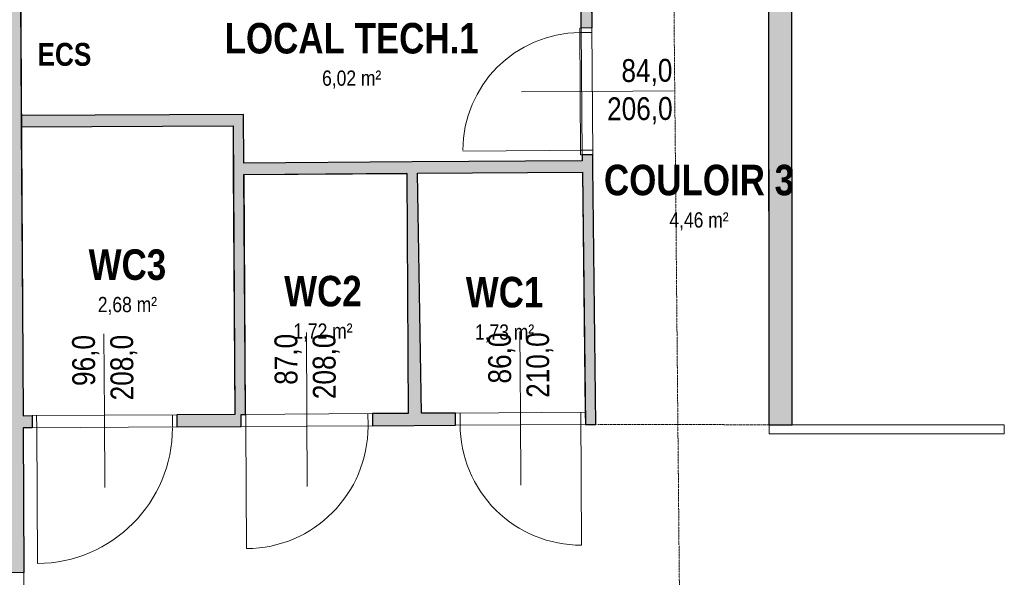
# Model space of a CAD drawing. Extents: x -6068 to 35118, y -17738 to 67348.
# Tile 127 of 243: x 603 to 1256, y -665 to -296. Entities that reach past the tile are written whole.
import ezdxf
from ezdxf.enums import TextEntityAlignment as Align

# ---------------------------------------------------------------- set-up
doc = ezdxf.new("R2010")
doc.units = 0
doc.header["$LTSCALE"] = 15
for name, pattern in [('AXES', [50.8, 31.75, -6.35, 6.35, -6.35]), ('Continua', [0]), ('Cui_CONTINU', [0]), ('Punteggiata [M]', [0.75, 0, -0.75])]:
    doc.linetypes.add(name, pattern=pattern)
doc.layers.get('0').update_dxf_attribs({"linetype": 'CONTINUOUS'})
for name, color, linetype, lineweight, true_color in [('Baie Architectural - Seuil - NIVEAUX - Style par défaut', 7, 'Continua', 0, 0x000000), ('Enveloppe - NIVEAUX - Style par défaut', 7, 'Continua', 0, 0x000000), ('Panneau - NIVEAUX - Style par défaut', 7, 'Continua', 0, 0x000000), ('Pièce - Notes - NIVEAUX - Style par défaut', 7, 'Continua', 0, 0x000000), ('Porte - Cadre - NIVEAUX - Style par défaut', 7, 'Continua', 0, 0x000000), ('Porte - Mesures - NIVEAUX - Style par défaut', 7, 'Continua', 0, 0x000000), ('Porte - Ouvertures - NIVEAUX - Style par défaut', 7, 'Continua', 0, 0x000000), ('Porte - Seuil - NIVEAUX - Style par défaut', 7, 'Continua', 0, 0x000000), ('Texte - NIVEAUX - Style par défaut', 7, 'Continua', 0, 0x000000)]:
    doc.layers.add(name, color=color, linetype=linetype, lineweight=lineweight, true_color=true_color)
for name, color, linetype in [('EDL_RDJ murs & cloisons', 5, 'CONTINUOUS'), ('PIS-CONTOURS', 44, 'CONTINUOUS'), ('PIS-coupe', 254, 'CONTINUOUS'), ('PIS-fond de plan', 7, 'Cui_CONTINU')]:
    doc.layers.add(name, color=color, linetype=linetype)
doc.styles.add('Arial Narrow', font='ARIALN.TTF')
doc.styles.add('Arial Narrow Bold', font='ARIALNB.TTF')
doc.styles.add('MtXpl_Arial_Narrow', font='ARIALN.TTF')
doc.styles.add('STYLE_GENERE_1', font='arial.ttf')

# ---------------------------------------------------------------- blocks, each defined once
blk = doc.blocks.new('EDL_RDJ plan_2025 10 17')
at = {"layer": 'EDL_RDJ murs & cloisons', "linetype": 'Continuous', "ltscale": 0.08}
h = blk.add_hatch(color=9, dxfattribs=at)
h.dxf.hatch_style = 1
h.paths.add_polyline_path([(357.47, -81.33), (355.99, -30.03), (354.69, -30.04), (354.64, -21.04), (360.42, -21.01), (360.45, -9.87), (360.47, -0.87), (621.01, -1.52), (620.63, -151.71), (716.03, -151.82), (716.03, -160.82), (708.84, -160.82), (708.94, -171.81), (709.02, -180.81), (708.27, -180.82), (705.96, -229.76), (617.21, -230.56), (619.22, -558.37), (625.22, -558.33), (625.27, -566.33), (619.3, -566.37), (619.69, -662.37), (544.69, -662.67), (544.56, -622.13), (501.35, -622.27), (501.1, -548.77), (534.89, -548.66), (535.66, -363.3), (533.48, -79.97)])
h = blk.add_hatch(color=9, dxfattribs=at)
h.dxf.hatch_style = 1
h.paths.add_polyline_path([(806.53, -228.86), (802.96, -179.94), (803.08, -179.94), (802.99, -170.94), (805.54, -170.92), (805.54, -160.93), (805.55, -151.93), (909.69, -152.06), (909.65, -151.63), (1005.15, -151.86), (1005.13, -160.86), (995.93, -160.86), (995.93, -169.1), (996.2, -178.1), (995.99, -200.39), (995.77, -222.69), (996.36, -301.41), (989.36, -301.45), (988.69, -227.22), (897.7, -228.04)])
h = blk.add_hatch(color=9, dxfattribs=at)
h.dxf.hatch_style = 1
h.paths.add_polyline_path([(1128.89, -225.16), (1113.38, -225.25), (1113.75, -564.39), (1129.27, -564.38)])
h = blk.add_hatch(color=9, dxfattribs=at)
h.dxf.hatch_style = 1
h.paths.add_polyline_path([(721.22, -557.76), (721.27, -565.76), (763.95, -565.51), (763.9, -557.51), (766.76, -557.49), (765.72, -398.44), (873.76, -397.84), (874.64, -556.84), (850.9, -556.99), (850.95, -564.99), (906.05, -564.66), (906, -556.66), (883.41, -556.79), (880.75, -397.69), (990.07, -396.97), (992.05, -564.14), (999.1, -564.1), (997.02, -393.17), (996.96, -393.17), (996.91, -385.4), (989.91, -385.45), (989.94, -389.47), (877.17, -390.21), (765.63, -390.94), (765.48, -358.84), (618.04, -359.52), (618.09, -367.02), (758.49, -366.38), (759.56, -557.53), (721.22, -557.76)])
at = {"color": 18, "linetype": 'Punteggiata [M]', "lineweight": 13, "ltscale": 0.1, "true_color": 0x000000}
for p, q in [((999.1, -564.1), (999.1, -564.1)), ((999.1, -564.1), (999.1, -564.1)), ((999.1, -564.1), (999.1, -564.1)), ((999.1, -564.1), (999.1, -564.1)), ((999.1, -564.1), (999.1, -564.1)), ((999.1, -564.1), (999.1, -564.1)), ((999.1, -564.1), (999.1, -564.1)), ((999.1, -564.1), (999.1, -564.1)), ((999.1, -564.1), (999.1, -564.1)), ((999.1, -564.1), (999.1, -564.1)), ((999.1, -564.1), (999.1, -564.1)), ((999.1, -564.1), (999.1, -564.1)), ((999.1, -564.1), (999.1, -564.1)), ((999.1, -564.1), (999.1, -564.1)), ((999.1, -564.1), (999.1, -564.1)), ((999.1, -564.1), (999.1, -564.1)), ((999.1, -564.1), (999.1, -564.1)), ((999.1, -564.1), (999.1, -564.1)), ((999.1, -564.1), (999.1, -564.1)), ((999.1, -564.1), (999.1, -564.1)), ((999.1, -564.1), (999.1, -564.1)), ((999.1, -564.1), (999.1, -564.1)), ((999.1, -564.1), (999.1, -564.1)), ((999.1, -564.1), (999.1, -564.1)), ((999.1, -564.1), (999.1, -564.1)), ((999.1, -564.1), (999.1, -564.1)), ((999.1, -564.1), (999.1, -564.1)), ((999.1, -564.1), (999.1, -564.1)), ((999.1, -564.1), (999.1, -564.1)), ((999.1, -564.1), (999.1, -564.1)), ((999.1, -564.1), (999.1, -564.1)), ((999.1, -564.1), (999.1, -564.1)), ((999.1, -564.1), (999.1, -564.1)), ((999.1, -564.1), (999.1, -564.1)), ((999.1, -564.1), (999.1, -564.1)), ((999.1, -564.1), (999.1, -564.1)), ((999.1, -564.1), (999.1, -564.1)), ((999.1, -564.1), (999.1, -564.1)), ((999.1, -564.1), (999.1, -564.1)), ((999.1, -564.1), (999.1, -564.1)), ((999.1, -564.1), (999.1, -564.1)), ((999.1, -564.1), (999.1, -564.1)), ((999.1, -564.1), (999.1, -564.1)), ((999.1, -564.1), (999.1, -564.1)), ((999.1, -564.1), (999.1, -564.1)), ((999.1, -564.1), (999.1, -564.1)), ((999.1, -564.1), (999.1, -564.1)), ((999.1, -564.1), (999.1, -564.1)), ((999.1, -564.1), (999.1, -564.1)), ((999.1, -564.1), (999.1, -564.1)), ((999.1, -564.1), (999.1, -564.1)), ((999.1, -564.1), (999.1, -564.1)), ((999.1, -564.1), (999.1, -564.1)), ((999.1, -564.1), (999.1, -564.1)), ((999.1, -564.1), (999.1, -564.1)), ((999.1, -564.1), (999.1, -564.1)), ((999.1, -564.1), (999.1, -564.1)), ((999.1, -564.1), (999.1, -564.1)), ((1113.75, -564.39), (999.1, -564.1)), ((999.1, -564.1), (999.1, -564.1)), ((999.1, -564.1), (999.1, -564.1)), ((999.1, -564.1), (999.1, -564.1)), ((999.1, -564.1), (999.1, -564.1)), ((999.1, -564.1), (999.1, -564.1)), ((999.1, -564.1), (999.1, -564.1)), ((999.1, -564.1), (999.1, -564.1)), ((999.1, -564.1), (999.1, -564.1)), ((999.1, -564.1), (999.1, -564.1)), ((999.1, -564.1), (999.1, -564.1)), ((999.1, -564.1), (999.1, -564.1)), ((999.1, -564.1), (999.1, -564.1)), ((999.1, -564.1), (999.1, -564.1)), ((999.1, -564.1), (999.1, -564.1)), ((999.1, -564.1), (999.1, -564.1)), ((999.1, -564.1), (999.1, -564.1)), ((999.1, -564.1), (999.1, -564.1)), ((999.1, -564.1), (999.1, -564.1)), ((999.1, -564.1), (999.1, -564.1)), ((999.1, -564.1), (999.1, -564.1)), ((999.1, -564.1), (999.1, -564.1)), ((999.1, -564.1), (999.1, -564.1)), ((999.1, -564.1), (999.1, -564.1)), ((999.1, -564.1), (999.1, -564.1)), ((999.1, -564.1), (999.1, -564.1)), ((999.1, -564.1), (999.1, -564.1)), ((999.1, -564.1), (999.1, -564.1)), ((999.1, -564.1), (999.1, -564.1)), ((999.1, -564.1), (999.1, -564.1)), ((999.1, -564.1), (999.1, -564.1)), ((999.1, -564.1), (999.1, -564.1)), ((1110.25, -567.54), (1110.25, -567.54)), ((1110.25, -567.54), (1110.25, -567.54)), ((1110.25, -567.54), (1110.25, -567.54)), ((1110.25, -567.54), (1110.25, -567.54)), ((1110.25, -567.54), (1110.25, -567.54)), ((1110.25, -567.54), (1110.25, -567.54)), ((1110.25, -567.54), (1110.25, -567.54)), ((1110.25, -567.54), (1110.25, -567.54)), ((1110.25, -567.54), (1110.25, -567.54)), ((1110.25, -567.54), (1110.25, -567.54)), ((1110.25, -567.54), (1110.25, -567.54)), ((1110.25, -567.54), (1110.25, -567.54)), ((1110.25, -567.54), (1110.25, -567.54)), ((1110.25, -567.54), (1110.25, -567.54)), ((1110.25, -567.54), (1110.25, -567.54)), ((1110.25, -567.54), (1110.25, -567.54)), ((1110.25, -567.54), (1110.25, -567.54)), ((1110.25, -567.54), (1110.25, -567.54)), ((1110.25, -567.54), (1110.25, -567.54)), ((1110.25, -567.54), (1110.25, -567.54)), ((1110.25, -567.54), (1110.25, -567.54)), ((1110.25, -567.54), (1110.25, -567.54)), ((1110.25, -567.54), (1110.25, -567.54)), ((1110.25, -567.54), (1110.25, -567.54)), ((1110.25, -567.54), (1110.25, -567.54)), ((1110.25, -567.54), (1110.25, -567.54)), ((1110.25, -567.54), (1110.25, -567.54)), ((1110.25, -567.54), (1110.25, -567.54)), ((1110.25, -567.54), (1110.25, -567.54)), ((1110.25, -567.54), (1110.25, -567.54)), ((1110.25, -567.54), (1110.25, -567.54)), ((1110.25, -567.54), (1110.25, -567.54)), ((1110.25, -567.54), (1110.25, -567.54)), ((1110.25, -567.54), (1110.25, -567.54)), ((1110.25, -567.54), (1110.25, -567.54)), ((1110.25, -567.54), (1110.25, -567.54)), ((1110.25, -567.54), (1110.25, -567.54)), ((1110.25, -567.54), (1110.25, -567.54)), ((1110.25, -567.54), (1110.25, -567.54)), ((1110.25, -567.54), (1110.25, -567.54)), ((1110.25, -567.54), (1110.25, -567.54)), ((1110.25, -567.54), (1110.25, -567.54)), ((1110.25, -567.54), (1110.25, -567.54)), ((1110.25, -567.54), (1110.25, -567.54)), ((1110.25, -567.54), (1110.25, -567.54)), ((1110.25, -567.54), (1110.25, -567.54)), ((1110.25, -567.54), (1110.25, -567.54)), ((1110.25, -567.54), (1110.25, -567.54)), ((1110.25, -567.54), (1110.25, -567.54)), ((1110.25, -567.54), (1110.25, -567.54)), ((1110.25, -567.54), (1110.25, -567.54)), ((1110.25, -567.54), (1110.25, -567.54)), ((1110.25, -567.54), (1110.25, -567.54)), ((1110.25, -567.54), (1110.25, -567.54)), ((1110.25, -567.54), (1110.25, -567.54)), ((1110.25, -567.54), (1110.25, -567.54)), ((1110.25, -567.54), (1110.25, -567.54)), ((1110.25, -567.54), (1110.25, -567.54)), ((1110.25, -567.54), (1110.25, -567.54)), ((1110.25, -567.54), (1110.25, -567.54)), ((1110.25, -567.54), (1110.25, -567.54)), ((1110.25, -567.54), (1110.25, -567.54)), ((1110.25, -567.54), (1110.25, -567.54)), ((1110.25, -567.54), (1110.25, -567.54)), ((1110.25, -567.54), (1110.25, -567.54)), ((1110.25, -567.54), (1110.25, -567.54)), ((1110.25, -567.54), (1110.25, -567.54)), ((1110.25, -567.54), (1110.25, -567.54)), ((1110.25, -567.54), (1110.25, -567.54)), ((1110.25, -567.54), (1110.25, -567.54)), ((1110.25, -567.54), (1110.25, -567.54)), ((1110.25, -567.54), (1110.25, -567.54)), ((1110.25, -567.54), (1110.25, -567.54)), ((1110.25, -567.54), (1110.25, -567.54)), ((1110.25, -567.54), (1110.25, -567.54)), ((1110.25, -567.54), (1110.25, -567.54)), ((1110.25, -567.54), (1110.25, -567.54)), ((1110.25, -567.54), (1110.25, -567.54)), ((1110.25, -567.54), (1110.25, -567.54)), ((1110.25, -567.54), (1110.25, -567.54)), ((1110.25, -567.54), (1110.25, -567.54)), ((1110.25, -567.54), (1110.25, -567.54)), ((1110.25, -567.54), (1110.25, -567.54)), ((1110.25, -567.54), (1110.25, -567.54)), ((1110.25, -567.54), (1110.25, -567.54)), ((1110.25, -567.54), (1110.25, -567.54)), ((1110.25, -567.54), (1110.25, -567.54)), ((1110.25, -567.54), (1110.25, -567.54)), ((1110.25, -567.54), (1110.25, -567.54)), ((1110.25, -567.54), (1110.25, -567.54)), ((1110.25, -567.54), (1110.25, -567.54)), ((1110.25, -567.54), (1110.25, -567.54)), ((1110.25, -567.54), (1110.25, -567.54)), ((1110.25, -567.54), (1110.25, -567.54)), ((1110.25, -567.54), (1110.25, -567.54)), ((1110.25, -567.54), (1110.25, -567.54)), ((1110.25, -567.54), (1110.25, -567.54)), ((1110.25, -567.54), (1110.25, -567.54)), ((1110.25, -567.54), (1110.25, -567.54)), ((1110.25, -567.54), (1110.25, -567.54)), ((1110.25, -567.54), (1110.25, -567.54)), ((1110.25, -567.54), (1110.25, -567.54)), ((1110.25, -567.54), (1110.25, -567.54)), ((1110.25, -567.54), (1110.25, -567.54)), ((1110.25, -567.54), (1110.25, -567.54)), ((1110.25, -567.54), (1110.25, -567.54)), ((1110.25, -567.54), (1110.25, -567.54)), ((1110.25, -567.54), (1110.25, -567.54)), ((1110.25, -567.54), (1110.25, -567.54)), ((1110.25, -567.54), (1110.25, -567.54)), ((1110.25, -567.54), (1110.25, -567.54)), ((1110.25, -567.54), (1110.25, -567.54)), ((1110.25, -567.54), (1110.25, -567.54)), ((1110.25, -567.54), (1110.25, -567.54)), ((1110.25, -567.54), (1110.25, -567.54)), ((1110.25, -567.54), (1110.25, -567.54)), ((1110.25, -567.54), (1110.25, -567.54)), ((1110.25, -567.54), (1110.25, -567.54)), ((1110.25, -567.54), (1110.25, -567.54)), ((1110.25, -567.54), (1110.25, -567.54)), ((1110.25, -567.54), (1110.25, -567.54)), ((1110.25, -567.54), (1110.25, -567.54)), ((1110.25, -567.54), (1110.25, -567.54)), ((1110.25, -567.54), (1110.25, -567.54)), ((1110.25, -567.54), (1110.25, -567.54)), ((1110.25, -567.54), (1110.25, -567.54)), ((1110.25, -567.54), (1110.25, -567.54)), ((1110.25, -567.54), (1110.25, -567.54)), ((1110.25, -567.54), (1110.25, -567.54)), ((1110.25, -567.54), (1110.25, -567.54)), ((1110.25, -567.54), (1110.25, -567.54)), ((1110.25, -567.54), (1110.25, -567.54)), ((1110.25, -567.54), (1110.25, -567.54)), ((1110.25, -567.54), (1110.25, -567.54)), ((1110.25, -567.54), (1110.25, -567.54)), ((1110.25, -567.54), (1110.25, -567.54)), ((1110.25, -567.54), (1110.25, -567.54)), ((1110.25, -567.54), (1110.25, -567.54)), ((1110.25, -567.54), (1110.25, -567.54)), ((1110.25, -567.54), (1110.25, -567.54)), ((1110.25, -567.54), (1110.25, -567.54)), ((1110.25, -567.54), (1110.25, -567.54)), ((1110.25, -567.54), (1110.25, -567.54)), ((1110.25, -567.54), (1110.25, -567.54)), ((1110.25, -567.54), (1110.25, -567.54)), ((1110.25, -567.54), (1110.25, -567.54)), ((1110.25, -567.54), (1110.25, -567.54)), ((1110.25, -567.54), (1110.25, -567.54)), ((1110.25, -567.54), (1110.25, -567.54)), ((1110.25, -567.54), (1110.25, -567.54)), ((1110.25, -567.54), (1110.25, -567.54)), ((1110.25, -567.54), (1110.25, -567.54)), ((1110.25, -567.54), (1110.25, -567.54)), ((1110.25, -567.54), (1110.25, -567.54)), ((1110.25, -567.54), (1110.25, -567.54)), ((1110.25, -567.54), (1110.25, -567.54)), ((1110.25, -567.54), (1110.25, -567.54)), ((1110.25, -567.54), (1110.25, -567.54)), ((1110.25, -567.54), (1110.25, -567.54)), ((1110.25, -567.54), (1110.25, -567.54)), ((1110.25, -567.54), (1110.25, -567.54)), ((1110.25, -567.54), (1110.25, -567.54)), ((1110.25, -567.54), (1110.25, -567.54)), ((1110.25, -567.54), (1110.25, -567.54)), ((1110.25, -567.54), (1110.25, -567.54)), ((1110.25, -567.54), (1110.25, -567.54)), ((1110.25, -567.54), (1110.25, -567.54)), ((1110.25, -567.54), (1110.25, -567.54)), ((1110.25, -567.54), (1110.25, -567.54)), ((1110.25, -567.54), (1110.25, -567.54)), ((1110.25, -567.54), (1110.25, -567.54)), ((1110.25, -567.54), (1110.25, -567.54)), ((1110.25, -567.54), (1110.25, -567.54)), ((1110.25, -567.54), (1110.25, -567.54)), ((1110.25, -567.54), (1110.25, -567.54)), ((1110.25, -567.54), (1110.25, -567.54)), ((1110.25, -567.54), (1110.25, -567.54)), ((1110.25, -567.54), (1110.25, -567.54)), ((1110.25, -567.54), (1110.25, -567.54)), ((1110.25, -567.54), (1110.25, -567.54)), ((1110.25, -567.54), (1110.25, -567.54)), ((1110.25, -567.54), (1110.25, -567.54)), ((1110.25, -567.54), (1110.25, -567.54)), ((1110.25, -567.54), (1110.25, -567.54)), ((1110.25, -567.54), (1110.25, -567.54)), ((1110.25, -567.54), (1110.25, -567.54)), ((1110.25, -567.54), (1110.25, -567.54)), ((1110.25, -567.54), (1110.25, -567.54)), ((1110.25, -567.54), (1110.25, -567.54)), ((1110.25, -567.54), (1110.25, -567.54)), ((1110.25, -567.54), (1110.25, -567.54)), ((1110.25, -567.54), (1110.25, -567.54)), ((1110.25, -567.54), (1110.25, -567.54)), ((1110.25, -567.54), (1110.25, -567.54)), ((1110.25, -567.54), (1110.25, -567.54)), ((1110.25, -567.54), (1110.25, -567.54)), ((1110.25, -567.54), (1110.25, -567.54)), ((1110.25, -567.54), (1110.25, -567.54)), ((1110.25, -567.54), (1110.25, -567.54)), ((1110.25, -567.54), (1110.25, -567.54)), ((1110.25, -567.54), (1110.25, -567.54)), ((1110.25, -567.54), (1110.25, -567.54)), ((1110.25, -567.54), (1110.25, -567.54)), ((1110.25, -567.54), (1110.25, -567.54)), ((1110.25, -567.54), (1110.25, -567.54)), ((1110.25, -567.54), (1110.25, -567.54)), ((1110.25, -567.54), (1110.25, -567.54)), ((1110.25, -567.54), (1110.25, -567.54)), ((1110.25, -567.54), (1110.25, -567.54)), ((1110.25, -567.54), (1110.25, -567.54)), ((1110.25, -567.54), (1110.25, -567.54)), ((1110.25, -567.54), (1110.25, -567.54)), ((1110.25, -567.54), (1110.25, -567.54)), ((1110.25, -567.54), (1110.25, -567.54)), ((1110.25, -567.54), (1110.25, -567.54)), ((1110.25, -567.54), (1110.25, -567.54)), ((1110.25, -567.54), (1110.25, -567.54)), ((1110.25, -567.54), (1110.25, -567.54)), ((1110.25, -567.54), (1110.25, -567.54)), ((1110.25, -567.54), (1110.25, -567.54)), ((1110.25, -567.54), (1110.25, -567.54)), ((1110.25, -567.54), (1110.25, -567.54)), ((1110.25, -567.54), (1110.25, -567.54)), ((1110.25, -567.54), (1110.25, -567.54)), ((1110.25, -567.54), (1110.25, -567.54)), ((1110.25, -567.54), (1110.25, -567.54)), ((1110.25, -567.54), (1110.25, -567.54)), ((1110.25, -567.54), (1110.25, -567.54)), ((1110.25, -567.54), (1110.25, -567.54)), ((1110.25, -567.54), (1110.25, -567.54)), ((1110.25, -567.54), (1110.25, -567.54)), ((1110.25, -567.54), (1110.25, -567.54)), ((1110.25, -567.54), (1110.25, -567.54)), ((1110.25, -567.54), (1110.25, -567.54)), ((1110.25, -567.54), (1110.25, -567.54)), ((1110.25, -567.54), (1110.25, -567.54)), ((1110.25, -567.54), (1110.25, -567.54)), ((1110.25, -567.54), (1110.25, -567.54)), ((1110.25, -567.54), (1110.25, -567.54)), ((1110.25, -567.54), (1110.25, -567.54)), ((1110.25, -567.54), (1110.25, -567.54)), ((1110.25, -567.54), (1110.25, -567.54)), ((1110.25, -567.54), (1110.25, -567.54)), ((1110.25, -567.54), (1110.25, -567.54)), ((1110.25, -567.54), (1110.25, -567.54)), ((1110.25, -567.54), (1110.25, -567.54)), ((1110.25, -567.54), (1110.25, -567.54)), ((1110.25, -567.54), (1110.25, -567.54)), ((1110.25, -567.54), (1110.25, -567.54)), ((1110.25, -567.54), (1110.25, -567.54)), ((1110.25, -567.54), (1110.25, -567.54)), ((1110.25, -567.54), (1110.25, -567.54)), ((1110.25, -567.54), (1110.25, -567.54)), ((1110.25, -567.54), (1110.25, -567.54)), ((1110.25, -567.54), (1110.25, -567.54)), ((1110.25, -567.54), (1110.25, -567.54)), ((1110.25, -567.54), (1110.25, -567.54)), ((1110.25, -567.54), (1110.25, -567.54)), ((1110.25, -567.54), (1110.25, -567.54)), ((1110.25, -567.54), (1110.25, -567.54)), ((1110.25, -567.54), (1110.25, -567.54)), ((1110.25, -567.54), (1110.25, -567.54)), ((1110.25, -567.54), (1110.25, -567.54)), ((1110.25, -567.54), (1110.25, -567.54)), ((1110.25, -567.54), (1110.25, -567.54)), ((1110.25, -567.54), (1110.25, -567.54)), ((1110.25, -567.54), (1110.25, -567.54))]:
    blk.add_line(p, q, dxfattribs=at)
at = {"layer": 'Baie Architectural - Seuil - NIVEAUX - Style par défaut', "color": 103, "linetype": 'Continua', "lineweight": 5, "ltscale": 0.1, "true_color": 0x49c386}
blk.add_line((619.85, -758.37), (619.69, -662.37), dxfattribs=at)
at = {"layer": 'EDL_RDJ murs & cloisons', "linetype": 'Continuous', "ltscale": 0.08}
for points in [[(360.47, -0.87), (621.01, -1.52), (620.63, -151.71), (716.03, -151.82), (716.03, -160.82), (708.84, -160.82), (708.94, -171.81), (709.02, -180.81), (708.27, -180.82), (705.96, -229.76), (617.21, -230.56), (619.22, -558.37), (625.22, -558.33), (625.27, -566.33), (619.3, -566.37), (619.69, -662.37), (544.69, -662.67)], [(806.53, -228.86), (802.96, -179.94), (803.08, -179.94), (802.99, -170.94), (805.54, -170.92), (805.54, -160.93), (805.55, -151.93), (909.69, -152.06), (909.65, -151.63), (1005.15, -151.86), (1005.13, -160.86), (995.93, -160.86), (995.93, -169.1), (996.2, -178.1), (995.99, -200.39), (995.77, -222.69), (996.36, -301.41), (989.36, -301.45), (988.69, -227.22), (897.7, -228.04), (806.53, -228.86)], [(1128.89, -225.16), (1113.38, -225.25), (1113.75, -564.39), (1129.27, -564.38), (1128.89, -225.16)]]:
    blk.add_lwpolyline(points, dxfattribs=at)
blk.add_lwpolyline([(721.22, -557.76), (721.27, -565.76), (763.95, -565.51), (763.9, -557.51), (766.76, -557.49), (765.72, -398.44), (873.76, -397.84), (874.64, -556.84), (850.9, -556.99), (850.95, -564.99), (906.05, -564.66), (906, -556.66), (906, -556.66), (883.41, -556.79), (880.75, -397.69), (990.07, -396.97), (992.05, -564.14), (999.1, -564.1), (997.02, -393.17), (996.96, -393.17), (996.91, -385.4), (989.91, -385.45), (989.94, -389.47), (877.17, -390.21), (765.63, -390.94), (765.48, -358.84), (618.04, -359.52), (618.09, -367.02), (758.49, -366.38), (759.56, -557.53), (721.22, -557.76)], close=True, dxfattribs=at)
at = {"layer": 'Enveloppe - NIVEAUX - Style par défaut', "color": 18, "linetype": 'Continua', "lineweight": 20, "ltscale": 0.1, "true_color": 0x000000}
for p, q in [((988.87, -227.22), (989.36, -301.45)), ((996.36, -301.41), (995.84, -222.69)), ((1113.4, -225.18), (1113.77, -564.39)), ((1129.27, -564.38), (1128.89, -225.16)), ((618.04, -359.52), (617.21, -230.56)), ((989.36, -301.45), (996.36, -301.41)), ((765.45, -358.84), (618.04, -359.52)), ((765.63, -390.94), (765.45, -358.84)), ((618.09, -367.02), (758.49, -366.38)), ((619.26, -548.66), (618.09, -367.02)), ((758.49, -366.38), (758.65, -394.88)), ((877.17, -390.21), (765.63, -390.94)), ((989.94, -389.47), (877.17, -390.21)), ((996.91, -385.4), (989.91, -385.45)), ((989.91, -385.45), (989.94, -389.47)), ((996.96, -393.17), (996.91, -385.4)), ((758.65, -394.88), (759.56, -557.53)), ((765.87, -398.44), (873.75, -397.73)), ((873.75, -397.73), (874.64, -556.84)), ((880.75, -397.69), (990.07, -396.97)), ((883.41, -556.79), (880.75, -397.69)), ((990.07, -396.97), (992, -556.14)), ((997.02, -393.17), (996.96, -393.17)), ((999.1, -564.1), (997.02, -393.17)), ((766.76, -557.49), (765.87, -398.44)), ((619.22, -558.37), (619.26, -548.66)), ((625.22, -558.33), (619.22, -558.37)), ((625.27, -566.33), (625.22, -558.33)), ((759.56, -557.53), (721.22, -557.76)), ((721.22, -557.76), (721.27, -565.76)), ((763.95, -565.51), (763.9, -557.51)), ((874.64, -556.84), (850.9, -556.99)), ((850.9, -556.99), (850.95, -564.99)), ((906, -556.66), (883.41, -556.79)), ((906.05, -564.66), (906, -556.66)), ((992, -556.14), (992.05, -564.14)), ((619.3, -566.37), (625.27, -566.33)), ((619.69, -662.37), (619.3, -566.37)), ((721.27, -565.76), (763.21, -565.51)), ((763.21, -565.51), (763.95, -565.51)), ((850.95, -564.99), (880, -564.81)), ((880, -564.81), (906.05, -564.66)), ((992.05, -564.14), (999.1, -564.1)), ((1113.77, -564.39), (1129.27, -564.38)), ((544.69, -662.67), (619.69, -662.37))]:
    blk.add_line(p, q, dxfattribs=at)
at = {"layer": 'Panneau - NIVEAUX - Style par défaut', "color": 18, "linetype": 'Continua', "lineweight": 13, "ltscale": 0.1, "true_color": 0x000000}
for p, q in [((1269.83, -564.39), (1113.83, -564.39)), ((1113.83, -570.39), (1113.83, -564.39)), ((1269.83, -564.39), (1269.83, -570.39)), ((1113.83, -570.39), (1269.83, -570.39))]:
    blk.add_line(p, q, dxfattribs=at)
at = {"layer": 'Porte - Cadre - NIVEAUX - Style par défaut', "color": 103, "linetype": 'Continua', "lineweight": 5, "ltscale": 0.1, "true_color": 0x49c386}
for p, q in [((996.36, -301.41), (988.36, -301.46)), ((988.36, -301.46), (988.91, -385.46)), ((996.91, -385.4), (996.36, -301.41)), ((988.91, -385.46), (996.91, -385.4)), ((721.22, -557.76), (625.22, -558.33)), ((625.22, -558.33), (625.27, -566.33)), ((721.27, -565.76), (721.22, -557.76)), ((850.9, -556.99), (763.9, -557.51)), ((763.9, -557.51), (763.95, -565.51)), ((850.95, -564.99), (850.9, -556.99)), ((992, -556.14), (906, -556.66)), ((906, -556.66), (906.05, -564.66)), ((992.05, -564.14), (992, -556.14)), ((625.27, -566.33), (721.27, -565.76)), ((763.95, -565.51), (850.95, -564.99)), ((906.05, -564.66), (992.05, -564.14))]:
    blk.add_line(p, q, dxfattribs=at)
at = {"layer": 'Porte - Mesures - NIVEAUX - Style par défaut', "color": 103, "linetype": 'Continua', "lineweight": 13, "ltscale": 0.1, "true_color": 0x49c386}
for p, q in [((996.64, -343.41), (949.64, -343.71)), ((996.64, -343.41), (1050.56, -343.05)), ((949, -556.4), (948.68, -502.48)), ((673.22, -558.05), (672.9, -504.13)), ((807.4, -557.25), (807.08, -503.32)), ((673.22, -558.05), (673.5, -606.05)), ((807.4, -557.25), (807.69, -605.25)), ((949, -556.4), (949.29, -604.4))]:
    blk.add_line(p, q, dxfattribs=at)
at = {"layer": 'Porte - Ouvertures - NIVEAUX - Style par défaut', "color": 103, "linetype": 'Continua', "lineweight": 13, "ltscale": 0.1, "true_color": 0x49c386}
for p, q in [((996.38, -304.41), (988.38, -304.46)), ((996.89, -382.4), (910.89, -382.97)), ((996.89, -382.4), (988.89, -382.46)), ((628.27, -566.32), (628.22, -558.32)), ((718.27, -565.78), (718.22, -557.78)), ((766.95, -565.49), (766.9, -557.49)), ((847.95, -565), (847.9, -557)), ((909, -556.64), (909.05, -564.64)), ((989, -556.16), (989.53, -644.16)), ((989, -556.16), (989.05, -564.16)), ((628.27, -566.32), (628.8, -656.31)), ((766.95, -565.49), (767.43, -646.49))]:
    blk.add_line(p, q, dxfattribs=at)
at = {"layer": 'Porte - Ouvertures - NIVEAUX - Style par défaut', "color": 103, "linetype": 'Continua', "lineweight": 5, "ltscale": 0.1, "true_color": 0x49c386}
for centre, radius, start, end in [((988.89, -382.46), 78, 90.37598, 179.99999), ((628.27, -566.32), 90, 270.34212, 0), ((766.95, -565.49), 81, 270.34212, 0), ((989.05, -564.16), 80, 179.99999, 270.34207)]:
    blk.add_arc(centre, radius, start, end, dxfattribs=at)
at = {"layer": 'Porte - Seuil - NIVEAUX - Style par défaut', "color": 103, "linetype": 'Continua', "lineweight": 5, "ltscale": 0.1, "true_color": 0x49c386}
for p, q in [((989.36, -301.45), (989.91, -385.45)), ((996.91, -385.4), (996.36, -301.41)), ((721.22, -557.76), (625.22, -558.33)), ((850.9, -556.99), (763.9, -557.51)), ((992, -556.14), (906, -556.66)), ((625.27, -566.33), (721.27, -565.76)), ((763.95, -565.51), (850.95, -564.99)), ((906.05, -564.66), (992.05, -564.14))]:
    blk.add_line(p, q, dxfattribs=at)
at = {"layer": 'Pièce - Notes - NIVEAUX - Style par défaut', "color": 18, "true_color": 0x000000, "style": 'Arial Narrow Bold'}
for s, height, p in [('LOCAL TECH.1', 20.2055, (837.11, -318.3)), ('COULOIR 3', 20.205, (1067.41, -412.27)), ('WC3', 20.205, (688.42, -468.35)), ('WC2', 20.205, (818.05, -485.91)), ('WC1', 20.205, (938.49, -486.58))]:
    blk.add_text(s, height=height, dxfattribs=at).set_placement(p, align=Align.CENTER)
at = {"layer": 'Pièce - Notes - NIVEAUX - Style par défaut', "color": 8, "true_color": 0x808080, "style": 'Arial Narrow'}
for s, p in [('6,02 m²', (837.11, -329.61)), ('4,46 m²', (1067.41, -423.58)), ('2,68 m²', (688.42, -479.65)), ('1,72 m²', (818.05, -497.22)), ('1,73 m²', (938.49, -497.88))]:
    blk.add_text(s, height=10.103, dxfattribs=at).set_placement(p, align=Align.TOP_CENTER)
at = {"layer": 'Porte - Mesures - NIVEAUX - Style par défaut', "color": 103, "linetype": 'Continuous', "true_color": 0x49c386, "style": 'MtXpl_Arial_Narrow'}
for s, rotation, p in [('84,0', 0.37595, (1016.02, -337.24)), ('206,0', 0.37595, (1006.53, -362.6)), ('210,0', 90.34213, (968.2, -546.51)), ('96,0', 90.34213, (667.06, -538.66)), ('208,0', 90.34213, (692.42, -548.16)), ('87,0', 90.34213, (801.24, -537.86)), ('208,0', 90.34213, (826.6, -547.36)), ('86,0', 90.34213, (942.85, -537.01))]:
    blk.add_text(s, height=15.153, rotation=rotation, dxfattribs=at).set_placement(p)
at = {"layer": 'Texte - NIVEAUX - Style par défaut', "color": 18, "true_color": 0x000000, "insert": (628.82, -311.32), "char_height": 15.153, "width": 49.3265, "attachment_point": 1, "line_spacing_factor": 1.001787, "style": 'Arial Narrow Bold'}
blk.add_mtext('ECS', dxfattribs=at)
blk = doc.blocks.new('*U783')
at = {"layer": 'PIS-CONTOURS', "color": 0, "linetype": 'AXES', "lineweight": 13, "ltscale": 0.005}
blk.add_line((1000, 0), (35953.1, 0), dxfattribs=at)
at = {"layer": 'PIS-CONTOURS', "color": 0, "lineweight": 15, "style": 'STYLE_GENERE_1'}
blk.add_attdef('REP1', text='', height=500, dxfattribs=at).set_placement((-721.3, -441.4), align=Align.MIDDLE_CENTER)
blk.add_attdef('REP', text='', height=500, dxfattribs=at).set_placement((35848.1, -844.2), align=Align.BOTTOM_LEFT)

msp = doc.modelspace()

# ---------------------------------------------------------------- block references
at = {"layer": 'PIS-coupe', "lineweight": 13, "xscale": 0.08552815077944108, "yscale": 0.08552815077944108, "zscale": 0.08552815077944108, "rotation": 270.5363143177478}
msp.add_blockref('*U783', (1027.91, 627.82), dxfattribs=at)
at = {"layer": 'PIS-fond de plan'}
msp.add_blockref('EDL_RDJ plan_2025 10 17', (-14.33, 0), dxfattribs=at)

doc.saveas('drawing.dxf')
